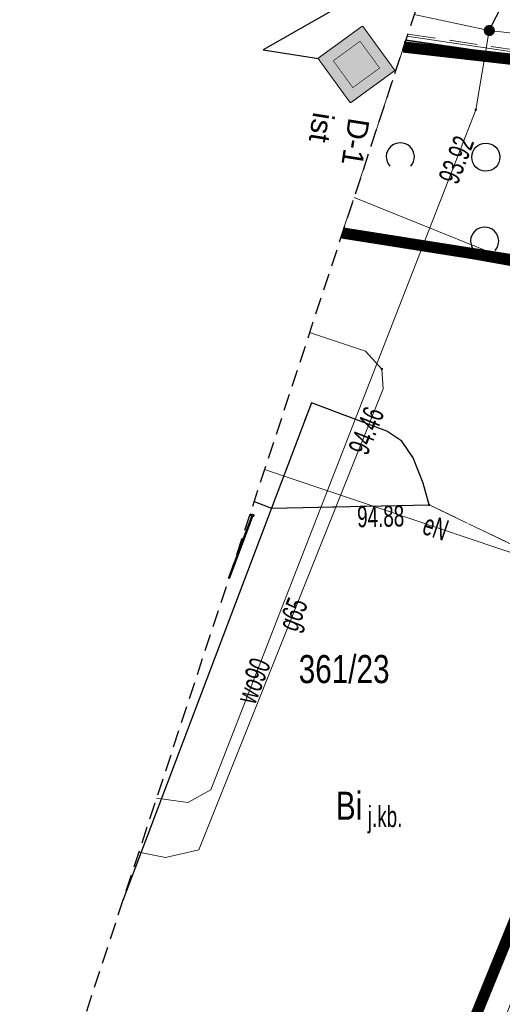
# Model space of a CAD drawing. Header units: metres. Extents: x 6539540 to 6543249, y 5894370 to 5895874.
# Tile 36 of 91: x 6541918 to 6541935, y 5895258 to 5895293. Entities that reach past the tile are written whole.
import ezdxf
from ezdxf.enums import TextEntityAlignment as Align

# ---------------------------------------------------------------- set-up
doc = ezdxf.new("R2010")
doc.units = ezdxf.units.M
for name, pattern in [('0.5_0.5', [1, 0.5, -0.5]), ('1.0_0.5', [1.5, 1, -0.5]), ('1.5_0.5', [2, 1.5, -0.5]), ('2', [0.9, 0.6, -0.3]), ('egug-500', [1, 0.5, -0.5])]:
    doc.linetypes.add(name, pattern=pattern)
for name, color, linetype in [('210-oznaczenie konturu użytku gruntowego', 7, 'Continuous'), ('211-numer działki ewidencyjnej', 7, 'Continuous'), ('218-kontur użytku gruntowego', 7, 'Continuous'), ('219-działka ewidencyjna', 7, 'Continuous'), ('312-budynek ewidencyjny', 7, 'Continuous'), ('chodnik', 7, 'Continuous'), ('gaPionowe', 7, 'Continuous'), ('jezdnia', 7, 'Continuous'), ('jezdnia-Atr17', 7, 'Continuous'), ('krawężnik', 7, 'Continuous'), ('ogrodzenie trwałe', 7, 'Continuous'), ('pikieta sztuczna', 7, 'Continuous'), ('pikieta sztuczna-Atr2', 7, 'Continuous'), ('przewód elektroenergetyczny podziemny', 7, 'Continuous'), ('przewód elektroenergetyczny podziemny-Atr1', 7, 'Continuous'), ('przewód gazowy', 7, 'Continuous'), ('przewód gazowy-Atr1', 7, 'Continuous'), ('przewód wodociągowy', 7, 'Continuous'), ('przewód wodociągowy-Atr1', 7, 'Continuous'), ('Punkt budynku', 7, 'Continuous'), ('rzędna', 7, 'Continuous'), ('rzędna-Atr2', 7, 'Continuous'), ('zadrzewienie  zakrzewienie', 7, 'Continuous'), ('Zakres', 7, 'Continuous'), ('zasuwa lub zawór', 7, 'Continuous'), ('zzz.gaVSDodTekst', 7, 'Continuous'), ('zzz.gaVSDomyslna', 7, 'Continuous'), ('zzz.gaVSNazwa', 7, 'Continuous'), ('zzz.gaVSStan', 7, 'Continuous'), ('zzz.gaVSWielkość', 7, 'Continuous')]:
    doc.layers.add(name, color=color, linetype=linetype)
doc.styles.add('GA-ATR-TEXT', font='arial.ttf', dxfattribs={"width": 0.9})
doc.linetypes.add('902-500', pattern='A,3.75,0,[1,ksztalty.shx,S=0.5,R=0,X=0,Y=0],3.75', length=7.5)
doc.dimstyles.new('GA-LEADER', dxfattribs={"dimtxt": 1, "dimasz": 1, "dimexe": 1, "dimexo": 1, "dimgap": 1, "dimtad": 1, "dimtxsty": 'Standard', "dimcen": 1, "dimadec": 0, "dimazin": 0, "dimtfac": 1, "dimtmove": 0, "dimatfit": 3, "dimfxl": 1, "dimarcsym": 0})

# ---------------------------------------------------------------- blocks, each defined once
blk = doc.blocks.new('PUNKTBUD')
at = {"color": 0}
blk.add_circle((0, 0), 0.045, dxfattribs=at)
blk = doc.blocks.new('PW01')
at = {"linetype": 'Continuous', "lineweight": 13}
h = blk.add_hatch(color=0, dxfattribs=at)
edge = h.paths.add_edge_path()
edge.add_arc((0, 0), 0.045, 0, 360)
blk = doc.blocks.new('US25')
at = {"linetype": 'Continuous', "lineweight": 0}
h = blk.add_hatch(color=0, dxfattribs=at)
edge = h.paths.add_edge_path()
edge.add_arc((0, 0), 0.2, 0, 360)
blk = doc.blocks.new('OTZK1')
at = {"color": 0, "linetype": 'Continuous'}
blk.add_circle((0, 0), 0.5, dxfattribs=at)
blk = doc.blocks.new('OTZK2')
at = {"color": 0, "linetype": 'Continuous'}
blk.add_arc((0, 0), 0.5, 318.85, 221.162, dxfattribs=at)
blk = doc.blocks.new('gaVScolumn0')
at = {"color": 0, "linetype": 'ByBlock', "lineweight": -2}
blk.add_line((0, 0), (0, 400), dxfattribs=at)
at = {"color": 7, "style": 'GA-ATR-TEXT', "width": 0.9}
blk.add_attdef('X2', text='', height=150, dxfattribs=at).set_placement((-50, 0), align=Align.BOTTOM_RIGHT)
blk = doc.blocks.new('*U252')
at = {"layer": 'zzz.gaVSDomyslna', "lineweight": 0, "true_color": 0xffffff}
blk.add_hatch(color=7, dxfattribs=at).paths.add_polyline_path([(401.637, 404.323, 0.414214), (401.637, 415.637), (5.65685, 811.616, 0.414214), (-5.65685, 811.616), (-401.637, 415.637, 0.414214), (-401.637, 404.323), (-5.65685, 8.34315, 0.414214), (5.65685, 8.34315)])
blk = doc.blocks.new('*U253')
at = {"layer": 'zzz.gaVSDomyslna', "lineweight": 0, "true_color": 0xe2e2e2}
blk.add_hatch(color=254, dxfattribs=at).paths.add_polyline_path([(0, 656.053), (-246.073, 409.98), (0, 163.907), (246.073, 409.98)])
blk = doc.blocks.new('*U254')
at = {"layer": 'zzz.gaVSDomyslna', "color": 18, "lineweight": 0, "true_color": 0x000000, "const_width": 12}
blk.add_lwpolyline([(-405.879, 400.08), (-9.89949, 4.10051, 0.414214), (9.89949, 4.10051), (405.879, 400.08, 0.414214), (405.879, 419.879), (9.89949, 815.859, 0.414214), (-9.89949, 815.859), (-405.879, 419.879, 0.414214), (-405.879, 400.08, 17.1896)], format="xyb", dxfattribs=at)
at = {"layer": 'zzz.gaVSDomyslna', "color": 18, "lineweight": 0, "true_color": 0x000000, "const_width": 6}
blk.add_lwpolyline([(-157.997, 317.661), (0, 159.664), (250.316, 409.98), (0, 660.296), (-250.316, 409.98)], close=True, dxfattribs=at)
blk = doc.blocks.new('*U256')
at = {"layer": 'zzz.gaVSDomyslna', "color": 18, "true_color": 0x000000, "xscale": 0.6666666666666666, "yscale": 0.6666666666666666}
blk.add_blockref('*U254', (0, 0), dxfattribs=at)
at = {"layer": 'zzz.gaVSDomyslna', "color": 7, "true_color": 0xffffff, "xscale": 0.6666666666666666, "yscale": 0.6666666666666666}
blk.add_blockref('*U252', (0, 0), dxfattribs=at)
at = {"layer": 'zzz.gaVSDomyslna', "color": 254, "true_color": 0xe2e2e2, "xscale": 0.6666666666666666, "yscale": 0.6666666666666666}
blk.add_blockref('*U253', (0, 0), dxfattribs=at)
blk = doc.blocks.new('*U251')
at = {"layer": 'zzz.gaVSDomyslna'}
blk.add_blockref('*U256', (0, 0), dxfattribs=at)
at = {"layer": 'zzz.gaVSDodTekst', "flags": 1}
blk.add_attdef('Addtext', text='', height=1, dxfattribs=at).set_placement((0, 0), align=Align.MIDDLE_LEFT)
at = {"layer": 'zzz.gaVSDomyslna', "flags": 1}
for tag in ['Width', 'Height', 'Position', 'Route', 'ItemNo', 'ID']:
    blk.add_attdef(tag, text='', height=1, dxfattribs=at).set_placement((0, 0), align=Align.MIDDLE_LEFT)
at = {"layer": 'zzz.gaVSNazwa', "style": 'GA-ATR-TEXT'}
blk.add_attdef('Name', text='', height=150, dxfattribs=at).set_placement((377.3, 352.3), align=Align.MIDDLE_LEFT)
at = {"layer": 'zzz.gaVSStan', "style": 'GA-ATR-TEXT'}
blk.add_attdef('State', text='', height=150, dxfattribs=at).set_placement((377.3, 97.3), align=Align.MIDDLE_LEFT)
at = {"layer": 'zzz.gaVSWielkość', "flags": 1}
blk.add_attdef('Size', text='', height=1, dxfattribs=at).set_placement((0, 0), align=Align.MIDDLE_LEFT)

msp = doc.modelspace()

# ---------------------------------------------------------------- linework, layer by layer
at = {"layer": '218-kontur użytku gruntowego', "color": 3, "linetype": 'egug-500', "lineweight": 18, "flags": 128}
for points in [[(6541941.28, 5895291.11), (6541931.717, 5895292.193)], [(6541931.717, 5895292.193), (6541941.28, 5895291.11)], [(6541929.541, 5895285.579), (6541944.66, 5895283.19)], [(6541944.66, 5895283.19), (6541929.541, 5895285.579)], [(6541929.23, 5895245.33), (6541944.66, 5895283.19)], [(6541944.66, 5895283.19), (6541929.23, 5895245.33)]]:
    msp.add_lwpolyline(points, dxfattribs=at)
at = {"layer": '219-działka ewidencyjna', "color": 84, "linetype": '0.5_0.5', "lineweight": 18, "const_width": 0.4, "flags": 128}
for points in [[(6541941.28, 5895291.11), (6541931.717, 5895292.193)], [(6541944.66, 5895283.19), (6541929.541, 5895285.579)], [(6541944.66, 5895283.19), (6541929.23, 5895245.33)]]:
    msp.add_lwpolyline(points, dxfattribs=at)
at = {"layer": '312-budynek ewidencyjny', "color": 7, "linetype": 'Continuous', "lineweight": 50, "flags": 128}
for points in [[(6541926.35, 5895275.53), (6541925.498, 5895273.287)], [(6541926.248, 5895275.569), (6541926.35, 5895275.53)]]:
    msp.add_lwpolyline(points, dxfattribs=at)
at = {"layer": 'chodnik', "color": 7, "linetype": '1.0_0.5', "lineweight": 18, "flags": 128}
msp.add_lwpolyline([(6541931.866, 5895292.646), (6541949.87, 5895290.04), (6541949.75, 5895291.6), (6541949.25, 5895292.82), (6541932.697, 5895295.173)], dxfattribs=at)
at = {"layer": 'jezdnia', "color": 7, "linetype": '1.5_0.5', "lineweight": 18, "flags": 128}
for points in [[(6541932.63, 5895275.91), (6541936.16, 5895274.22), (6541937.74, 5895274.63), (6541938.6, 5895274.49), (6541941.46, 5895272.96), (6541942.15, 5895272.29), (6541942.58, 5895271.49), (6541942.72, 5895270.7), (6541944.8, 5895276.03), (6541946.02, 5895279.08), (6541944.85, 5895278.33), (6541943.95, 5895278.07), (6541942.96, 5895277.98), (6541942.03, 5895278.07), (6541941.09, 5895278.36), (6541940.24, 5895278.84), (6541939.6, 5895279.56), (6541939.25, 5895280.4), (6541939.23, 5895281.63), (6541939.69, 5895283.68), (6541929.512, 5895285.49)], [(6541926.399, 5895276.027), (6541927.02, 5895275.79), (6541928.44, 5895279.54), (6541931.12, 5895278.53), (6541931.66, 5895278.18), (6541932.06, 5895277.58), (6541932.42, 5895276.68), (6541932.63, 5895275.91)], [(6541923.97, 5895253.46), (6541928.97, 5895254.71), (6541932.71, 5895250.67), (6541940.06, 5895270.24), (6541936.16, 5895274.22), (6541932.63, 5895275.91), (6541927.02, 5895275.79), (6541921.734, 5895261.843)]]:
    msp.add_lwpolyline(points, dxfattribs=at)
at = {"layer": 'krawężnik', "color": 7, "linetype": 'Continuous', "lineweight": 25, "flags": 128}
for points in [[(6541946.02, 5895279.08), (6541944.85, 5895278.33), (6541943.95, 5895278.07), (6541942.96, 5895277.98), (6541942.03, 5895278.07), (6541941.09, 5895278.36), (6541940.24, 5895278.84), (6541939.6, 5895279.56), (6541939.25, 5895280.4), (6541939.23, 5895281.63), (6541939.69, 5895283.68), (6541929.512, 5895285.49)], [(6541928.44, 5895279.54), (6541927.02, 5895275.79), (6541932.63, 5895275.91)], [(6541932.63, 5895275.91), (6541932.42, 5895276.68), (6541932.06, 5895277.58), (6541931.66, 5895278.18), (6541931.12, 5895278.53), (6541928.44, 5895279.54)], [(6541926.399, 5895276.027), (6541927.02, 5895275.79)], [(6541927.02, 5895275.79), (6541921.734, 5895261.843)]]:
    msp.add_lwpolyline(points, dxfattribs=at)
at = {"layer": 'ogrodzenie trwałe', "color": 7, "linetype": '902-500', "lineweight": 35, "flags": 128}
msp.add_lwpolyline([(6541949.73, 5895289.84), (6541931.797, 5895292.438)], dxfattribs=at)
at = {"layer": 'przewód elektroenergetyczny podziemny', "color": 1, "linetype": 'Continuous', "lineweight": 18, "flags": 128}
for points in [[(6541951, 5895289.73), (6541931.842, 5895292.575)], [(6541944.73, 5895280.89), (6541929.958, 5895286.846)], [(6541926.774, 5895277.166), (6541940.28, 5895272.61)]]:
    msp.add_lwpolyline(points, dxfattribs=at)
at = {"layer": 'przewód gazowy', "color": 52, "linetype": 'Continuous', "lineweight": 18, "flags": 128}
msp.add_lwpolyline([(6541922.299, 5895263.563), (6541923.25, 5895263.37), (6541924.43, 5895263.64), (6541930.99, 5895280.04), (6541930.95, 5895280.74), (6541930.37, 5895281.37), (6541928.376, 5895282.038)], dxfattribs=at)
at = {"layer": 'przewód wodociągowy', "color": 5, "linetype": 'Continuous', "lineweight": 18, "flags": 128}
for points in [[(6541932.098, 5895293.352), (6541934.77, 5895292.78), (6541993.327, 5895286.062)], [(6541922.929, 5895265.477), (6541924.04, 5895265.32), (6541924.86, 5895265.78), (6541934.29, 5895289.96), (6541934.77, 5895292.78)]]:
    msp.add_lwpolyline(points, dxfattribs=at)
at = {"layer": 'rzędna-Atr2', "color": 7, "flags": 128}
msp.add_lwpolyline([(6541934.77, 5895292.78), (6541935.51, 5895294.25), (6541937.691, 5895294.25)], dxfattribs=at)
at = {"layer": 'zadrzewienie  zakrzewienie', "color": 7, "linetype": '1.0_0.5', "lineweight": 18, "flags": 128}
msp.add_lwpolyline([(6541941.32, 5895291.06), (6541944.66, 5895283.19), (6541929.56, 5895285.65), (6541930.02, 5895287.03), (6541930.53, 5895288.57), (6541931.1, 5895290.31), (6541931.8, 5895292.44)], close=True, dxfattribs=at)
at = {"layer": 'Zakres', "color": 5, "linetype": '2', "lineweight": 25, "flags": 128}
msp.add_lwpolyline([(6541938.62, 5895313.18), (6541912.96, 5895235.17), (6541870.71, 5895162.99), (6541810.21, 5895062.53), (6541777.05, 5895047.89), (6541830.67, 5894972.22), (6541843.02, 5895013.5), (6541885, 5895080.88), (6541918.51, 5895144.38), (6541965.96, 5895211.67), (6541999.83, 5895303.74)], close=True, dxfattribs=at)
msp.add_lwpolyline([(6541938.62, 5895313.18), (6541912.96, 5895235.17), (6541870.71, 5895162.99), (6541810.21, 5895062.53), (6541777.05, 5895047.89), (6541830.67, 5894972.22), (6541843.02, 5895013.5), (6541885, 5895080.88), (6541918.51, 5895144.38), (6541965.96, 5895211.67), (6541999.83, 5895303.74)], close=True, dxfattribs=at)
msp.add_lwpolyline([(6541938.62, 5895313.18), (6541912.96, 5895235.17), (6541870.71, 5895162.99), (6541810.21, 5895062.53), (6541777.05, 5895047.89), (6541830.67, 5894972.22), (6541843.02, 5895013.5), (6541885, 5895080.88), (6541918.51, 5895144.38), (6541965.96, 5895211.67), (6541999.83, 5895303.74)], close=True, dxfattribs=at)
msp.add_lwpolyline([(6541938.62, 5895313.18), (6541912.96, 5895235.17), (6541870.71, 5895162.99), (6541810.21, 5895062.53), (6541777.05, 5895047.89), (6541830.67, 5894972.22), (6541843.02, 5895013.5), (6541885, 5895080.88), (6541918.51, 5895144.38), (6541965.96, 5895211.67), (6541999.83, 5895303.74)], close=True, dxfattribs=at)

# ---------------------------------------------------------------- block references
at = {"layer": 'gaPionowe', "xscale": 0.005, "yscale": 0.005, "rotation": 261.0484283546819}
msp.add_blockref('*U251', (6541928.694, 5895291.786), dxfattribs=at).add_auto_attribs({'Name': 'D-1', 'State': 'ist'})
at = {"layer": 'gaPionowe', "xscale": 0.005, "yscale": 0.005, "rotation": 261.0486388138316}
msp.add_blockref('gaVScolumn0', (6541926.719, 5895292.097), dxfattribs=at)
at = {"layer": 'pikieta sztuczna', "color": 7, "linetype": 'Continuous', "lineweight": 13}
msp.add_blockref('PW01', (6541932.63, 5895275.91), dxfattribs=at)
at = {"layer": 'Punkt budynku', "color": 5, "linetype": 'Continuous', "lineweight": 18}
msp.add_blockref('PUNKTBUD', (6541926.35, 5895275.53), dxfattribs=at)
at = {"layer": 'rzędna', "color": 5, "linetype": 'Continuous', "lineweight": 18}
for p in [(6541934.77, 5895292.78), (6541934.29, 5895289.96)]:
    msp.add_blockref('PW01', p, dxfattribs=at)
at = {"layer": 'rzędna', "color": 52, "linetype": 'Continuous', "lineweight": 18}
msp.add_blockref('PW01', (6541930.95, 5895280.74), dxfattribs=at)
at = {"layer": 'zadrzewienie  zakrzewienie', "color": 7, "linetype": 'Continuous', "lineweight": 18}
for name, p in [('OTZK2', (6541931.604, 5895288.287)), ('OTZK1', (6541934.646, 5895288.276)), ('OTZK2', (6541934.604, 5895285.287))]:
    msp.add_blockref(name, p, dxfattribs=at)
at = {"layer": 'zasuwa lub zawór', "color": 5, "linetype": 'Continuous', "lineweight": 18}
msp.add_blockref('US25', (6541934.77, 5895292.78), dxfattribs=at)

# ---------------------------------------------------------------- texts
at = {"layer": '210-oznaczenie konturu użytku gruntowego', "color": 3, "linetype": 'Continuous', "lineweight": 18, "width": 0.79}
msp.add_text('Bi', height=1, dxfattribs=at).set_placement((6541929.31, 5895264.71))
at = {"layer": '211-numer działki ewidencyjnej', "color": 7, "linetype": 'Continuous', "lineweight": 18, "width": 0.79}
msp.add_text('361/23', height=1, dxfattribs=at).set_placement((6541927.99, 5895269.57))
at = {"layer": 'jezdnia-Atr17', "color": 7, "width": 0.667}
msp.add_text('j.kb.', height=0.75, dxfattribs=at).set_placement((6541930.45, 5895264.45))
msp.add_text('j.kb.', height=0.75, dxfattribs=at).set_placement((6541930.45, 5895264.45))
at = {"layer": 'pikieta sztuczna-Atr2', "color": 7, "width": 0.667}
msp.add_text('94.88', height=0.75, rotation=1.225, dxfattribs=at).set_placement((6541930.06, 5895275.86, 94.88), align=Align.TOP_LEFT)
at = {"layer": 'przewód elektroenergetyczny podziemny-Atr1', "color": 1, "width": 0.667}
msp.add_text('eN', height=0.75, rotation=341.359, dxfattribs=at).set_placement((6541932.46, 5895275.25), align=Align.MIDDLE_LEFT)
at = {"layer": 'przewód gazowy-Atr1', "color": 40, "width": 0.667}
msp.add_text('g65', height=0.75, rotation=68.198, dxfattribs=at).set_placement((6541927.57, 5895271.5), align=Align.MIDDLE_LEFT)
at = {"layer": 'przewód wodociągowy-Atr1', "color": 5, "width": 0.667}
msp.add_text('wo90', height=0.75, rotation=68.694, dxfattribs=at).set_placement((6541926.08, 5895268.91), align=Align.MIDDLE_LEFT)
at = {"layer": 'rzędna-Atr2', "color": 5, "width": 0.667}
msp.add_text('93.92', height=0.75, rotation=68.694, dxfattribs=at).set_placement((6541933.29, 5895287.4), align=Align.MIDDLE_LEFT)
at = {"layer": 'rzędna-Atr2', "color": 52, "width": 0.667}
msp.add_text('94.46', height=0.75, rotation=68.198, dxfattribs=at).set_placement((6541930.08, 5895277.77), align=Align.MIDDLE_LEFT)

# ---------------------------------------------------------------- leaders
at = {"layer": 'gaPionowe'}
msp.add_leader([(6541933.389, 5895295.891), (6541926.719, 5895292.097), (6541926.719, 5895292.097)], dimstyle='GA-LEADER', override={"dimasz": 0.3}, dxfattribs=at)

doc.saveas('drawing.dxf')
